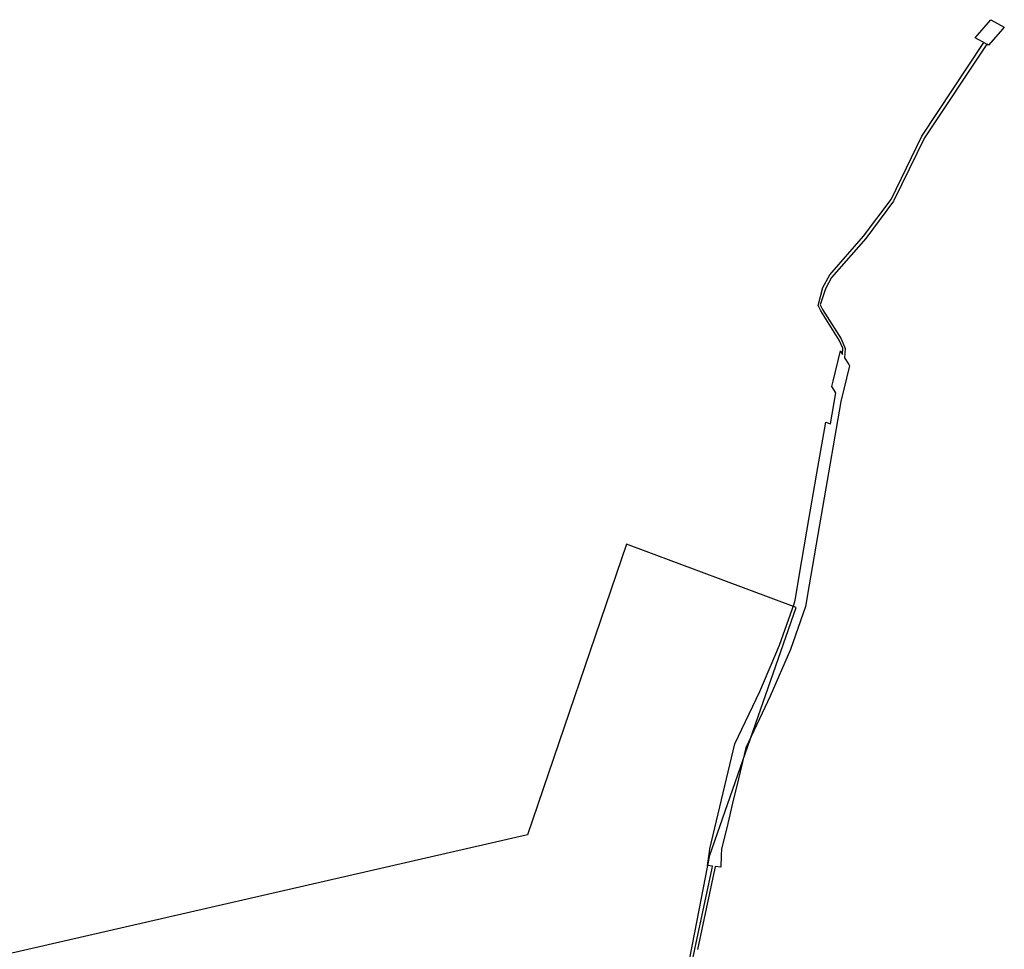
# Model space of a CAD drawing. Header units: metres. Extents: x 339653 to 341672, y 5744753 to 5747397.
# Tile 255 of 256: x 340387 to 340902, y 5746819 to 5747304. Entities that reach past the tile are written whole.
import ezdxf

# ---------------------------------------------------------------- set-up
doc = ezdxf.new("R2010")
doc.units = ezdxf.units.M
doc.header["$LTSCALE"] = 0.03
doc.layers.add('Flurstücke_Grenzpunkte', color=7, linetype='Continuous', lineweight=25)
doc.layers.add('Gewässer', color=7, linetype='Continuous', lineweight=25)
doc.layers.add('PF-Mischfläche', color=43, linetype='Continuous')

msp = doc.modelspace()

# ---------------------------------------------------------------- linework, layer by layer
at = {"layer": 'Flurstücke_Grenzpunkte', "color": 83}
msp.add_lwpolyline([(340731.357, 5746776.725), (340740.043, 5746818.783), (340749.095, 5746861.05), (340749.342, 5746862.201), (340746.631, 5746862.523), (340747.469, 5746868.488), (340747.851, 5746871.213), (340760.852, 5746926.01), (340773.979, 5746953.464), (340784.319, 5746977.532), (340791.989, 5746999.214), (340792.352, 5747001.183), (340795.927, 5747021.874), (340799.819, 5747044.399), (340804.313, 5747070.409), (340808.417, 5747094.209), (340810.877, 5747093.293), (340813.681, 5747109.402), (340811.627, 5747112.819), (340812.302, 5747115.605), (340816.074, 5747131.497), (340817.242, 5747129.552), (340817.362, 5747132.724), (340815.442, 5747136.932), (340805.828, 5747152.399), (340804.508, 5747155.126), (340806.849, 5747164.429), (340810.53, 5747171.071), (340828.1, 5747191.286), (340842.66, 5747210.41), (340858.585, 5747243.633), (340890.978, 5747292.454), (340887.613, 5747294.237), (340886.397, 5747294.882), (340894.625, 5747304.448), (340901.663, 5747300.474), (340899.681, 5747298.226), (340893.448, 5747291.142), (340892.48, 5747291.656), (340859.988, 5747242.75), (340843.977, 5747209.985), (340843.782, 5747209.584), (340829.346, 5747190.167), (340811.365, 5747169.775), (340808.251, 5747163.744), (340805.537, 5747155.457), (340806.644, 5747153.055), (340816.517, 5747137.649), (340818.549, 5747132.568), (340818.271, 5747127.837), (340820.433, 5747124.235), (340820.799, 5747123.627), (340816.37, 5747104.924), (340806.743, 5747049.488), (340806.063, 5747045.565), (340799.767, 5747009.227), (340797.795, 5746997.846), (340789.968, 5746975.366), (340779.385, 5746950.923), (340766.604, 5746923.976), (340762.084, 5746904.871), (340760.297, 5746897.316), (340756.704, 5746882.125), (340754.024, 5746871.158), (340753.863, 5746867.653), (340753.585, 5746861.698), (340750.713, 5746862.038), (340750.492, 5746861.056), (340750.496, 5746861.011), (340741.509, 5746818.595)], dxfattribs=at)
at = {"layer": 'Gewässer', "color": 83}
msp.add_lwpolyline([(340731.357, 5746776.725), (340740.043, 5746818.783), (340749.095, 5746861.05), (340749.342, 5746862.201), (340746.631, 5746862.523), (340747.469, 5746868.488), (340747.851, 5746871.213), (340760.852, 5746926.01), (340773.979, 5746953.464), (340784.319, 5746977.532), (340791.989, 5746999.214), (340792.352, 5747001.183), (340795.927, 5747021.874), (340799.819, 5747044.399), (340804.313, 5747070.409), (340808.417, 5747094.209), (340810.877, 5747093.293), (340813.681, 5747109.402), (340811.627, 5747112.819), (340812.302, 5747115.605), (340816.074, 5747131.497), (340817.242, 5747129.552), (340817.362, 5747132.724), (340815.442, 5747136.932), (340805.828, 5747152.399), (340804.508, 5747155.126), (340806.849, 5747164.429), (340810.53, 5747171.071), (340828.1, 5747191.286), (340842.66, 5747210.41), (340858.585, 5747243.633), (340890.978, 5747292.454), (340892.48, 5747291.656), (340859.988, 5747242.75), (340843.977, 5747209.985), (340843.782, 5747209.584), (340829.346, 5747190.167), (340811.365, 5747169.775), (340808.251, 5747163.744), (340805.537, 5747155.457), (340806.644, 5747153.055), (340816.517, 5747137.649), (340818.549, 5747132.568), (340818.271, 5747127.837), (340820.433, 5747124.235), (340820.799, 5747123.627), (340816.37, 5747104.924), (340806.743, 5747049.488), (340806.063, 5747045.565), (340799.767, 5747009.227), (340797.795, 5746997.846), (340789.968, 5746975.366), (340779.385, 5746950.923), (340766.604, 5746923.976), (340762.084, 5746904.871), (340760.297, 5746897.316), (340756.704, 5746882.125), (340754.024, 5746871.158), (340753.863, 5746867.653), (340753.585, 5746861.698), (340750.713, 5746862.038), (340750.492, 5746861.056), (340750.496, 5746861.011), (340741.509, 5746818.595)], dxfattribs=at)
at = {"layer": 'PF-Mischfläche', "color": 83}
msp.add_lwpolyline([(340704.395, 5747030.306), (340652.685, 5746878.52), (340348.988, 5746808.78), (340481.137, 5746587.255), (340719.267, 5746754.924), (340730.825, 5746780.011), (340747.793, 5746867.896), (340792.982, 5746997.37)], close=True, dxfattribs=at)

doc.saveas('drawing.dxf')
